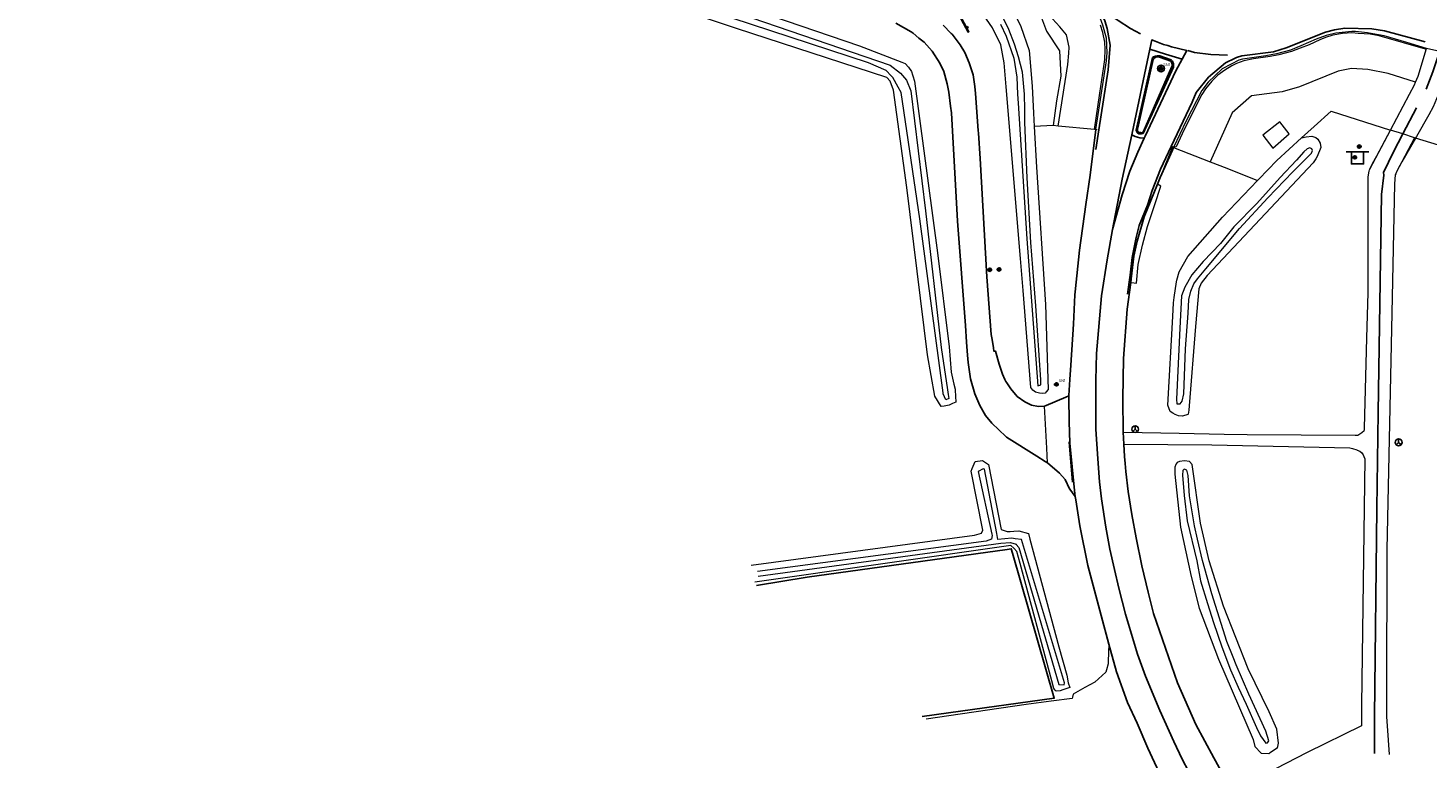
# Model space of a CAD drawing. Header units: metres. Extents: x 169249 to 194689, y 406250 to 412203.
# Tile 110 of 256: x 174627 to 174799, y 406447 to 406536. Entities that reach past the tile are written whole.
import ezdxf

# ---------------------------------------------------------------- set-up
doc = ezdxf.new("R2010")
doc.units = ezdxf.units.M
doc.layers.get('0').update_dxf_attribs({"linetype": 'CONTINUOUS'})
for name, color, linetype, lineweight in [('BGT_NLCS_N264$0$B-WE-GW-WATERGANG_INSTEEK-G', 252, 'CONTINUOUS', 18), ('BGT_NLCS_N264$0$B-WE-GW-WATERGANG_SLOOT_BODEM-G', 252, 'CONTINUOUS', 18), ('BGT_NLCS_N264$0$B-WE-OG-TOPOGRAFIE_TERREIN_GROEN-GV', 252, 'CONTINUOUS', 18), ('BGT_NLCS_N264$0$B-WE-OG-TOPOGRAFIE_WEG_BERM-GV', 252, 'CONTINUOUS', 18), ('BGT_NLCS_N264$0$B-WE-OG-TOPOGRAFIE_WEG_RIJWIELPAD-G', 252, 'CONTINUOUS', 18), ('BGT_NLCS_N264$0$B-WE-OG-TOPOGRAFIE_WEG_RIJWIELPAD-GV', 252, 'CONTINUOUS', 18), ('BGT_NLCS_N264$0$B-WE-OG-TOPOGRAFIE_WEG_VERHARD-G', 252, 'CONTINUOUS', 18), ('BGT_NLCS_N264$0$B-WE-VW-BEWEGWIJZERING_DRAAGCONSTRUCTIE-S', 252, 'CONTINUOUS', 25), ('BGT_NLCS_N264$0$B-WE-VW-VERKEERSTEKEN_BORD-S', 252, 'CONTINUOUS', 25), ('X-XX-AL-REFERENTIE-G', 7, 'CONTINUOUS', 18)]:
    doc.layers.add(name, color=color, linetype=linetype, lineweight=lineweight)
for name, color, linetype in [('BGT_NLCS_N264$0$B-WE-IE-TERREINAFSCHEIDING_KUNSTMATIG_HEKWERK_RASTER-G', 252, 'CONTINUOUS'), ('BGT_NLCS_N264$0$B-WE-OG-TOPOGRAFIE_WEG_RIJWEG-G', 252, 'CONTINUOUS'), ('BGT_NLCS_N264$0$B-WE-OG-TOPOGRAFIE_WEG_VERKEERSEILAND-GV', 252, 'CONTINUOUS'), ('BGT_NLCS_N264$0$B-WE-VW-MARKERING-G', 252, 'CONTINUOUS'), ('BGT_NLCS_N264$0$B-WE-VW-VERKEERSTEKEN_DRAAGCONSTRUCTIE-S', 252, 'CONTINUOUS')]:
    doc.layers.add(name, color=color, linetype=linetype)
doc.styles.add('BGT_NLCS_N264$0$NLCS-ISO', font='NLCS-ISO.ttf')

# ---------------------------------------------------------------- blocks, each defined once
blk = doc.blocks.new('BGT_NLCS_N264$0$SVW-VERKEERSTEKEN_BORD_ANWB-SO')
blk.add_line((-1.375, 0), (1.375, 0))
at = {"flags": 128}
blk.add_lwpolyline([(-0.75, 0), (-0.75, -1.5), (0.75, -1.5), (0.75, 0)], close=True, dxfattribs=at)
blk = doc.blocks.new('BGT_NLCS_N264$0$SIE-WEG_WEGWIJZER-SO')
for q in [(-0.29, -0.29), (0, 0.41), (0.29, -0.29)]:
    blk.add_line((0, 0), q)
blk.add_circle((0, 0), 0.413)
blk = doc.blocks.new('BGT_NLCS_N264$0$SIE-WEG_STRAATNAAMBORD_PAAL-SO')
blk.add_line((-0.3, 0), (0.3, 0))
for radius in [0.2, 0.0745]:
    blk.add_circle((0, 0), radius)
at = {"style": 'BGT_NLCS_N264$0$NLCS-ISO'}
blk.add_attdef('STRAATNAAMBORD', (0.28, 0.29), '', height=0.35, dxfattribs=at)
blk = doc.blocks.new('BGT_NLCS_N264$0$SIE-WEG_SCHRIKHEK')
for points in [[(-1.125, 0), (-1.125, 0.1), (-1.5, 0.1), (-1.5, 0)], [(-0.375, 0), (-0.375, 0.1), (-0.75, 0.1), (-0.75, 0)], [(0.375, 0.1), (0, 0.1), (0, 0), (0.375, 0)], [(1.125, 0), (1.125, 0.1), (0.75, 0.1), (0.75, 0)]]:
    blk.add_hatch(color=0).paths.add_polyline_path(points)
at = {"color": 0}
for p, q in [((-1.125, 0), (-1.125, 0.1)), ((-0.75, 0), (-0.75, 0.1)), ((-0.375, 0), (-0.375, 0.1)), ((0, 0.1), (0, 0)), ((0.375, 0.1), (0.375, 0)), ((0.75, 0.1), (0.75, 0)), ((1.125, 0.1), (1.125, 0))]:
    blk.add_line(p, q, dxfattribs=at)
at = {"flags": 128}
for points in [[(-1.5, 0.1), (1.5, 0.1), (1.5, 0), (-1.5, 0)], [(-1.0125, 0.1), (-1.0125, 0.25), (-0.8625, 0.25), (-0.8625, 0.1)], [(0.8625, 0.1), (0.8625, 0.25), (1.0125, 0.25), (1.0125, 0.1)]]:
    blk.add_lwpolyline(points, close=True, dxfattribs=at)
blk = doc.blocks.new('BGT_NLCS_N264$0$SIE-WEG_VERKEERSBORD_PAAL-SO')
blk.add_line((-0.3, 0), (0.3, 0))
for radius in [0.2, 0.0745]:
    blk.add_circle((0, 0), radius)
blk = doc.blocks.new('BGT_NLCS_N264')
at = {"layer": 'BGT_NLCS_N264$0$B-WE-GW-WATERGANG_INSTEEK-G'}
for points in [[(174703.88, 406542.49, 20.46), (174728.92, 406533.91, 20.41), (174734.11, 406531.91, 20.42), (174734.5, 406531.77, 20.42), (174734.93, 406531.33, 20.45), (174735.29, 406530.8, 20.46), (174735.41, 406530.38, 20.47), (174735.44, 406530.27, 20.47), (174735.63, 406529.58, 20.47), (174738.46, 406508.59, 20.54), (174739.89, 406497.06, 20.55), (174740.12, 406493.95, 20.6), (174740.45, 406492.51, 20.61), (174740.61, 406491.87, 20.64), (174740.64, 406491.74, 20.65), (174740.7, 406490.29, 20.59), (174740.28, 406490.11, 20.59), (174739.88, 406489.92, 20.6), (174739.26, 406489.81, 20.6), (174738.9, 406489.75, 20.6), (174738.13, 406491.03, 20.43), (174737.23, 406496.1, 20.32), (174734.7, 406516.57, 20.53), (174733.09, 406528.51, 20.45), (174732.67, 406529.58, 20.4), (174732.25, 406530.03, 20.4), (174713.84, 406536.06, 20.48), (174684.76, 406545.72, 20.48)], [(174750.31, 406524.03, 20.65), (174750.57, 406519.05, 20.59), (174751.7, 406502.23, 20.8), (174752.02, 406491.86, 20.72), (174751.76, 406491.56, 20.71), (174751.64, 406491.41, 20.71), (174751.34, 406491.34, 20.7), (174750.95, 406491.39, 20.66), (174750.65, 406491.46, 20.62), (174750.46, 406491.53, 20.6), (174750.12, 406491.77, 20.58), (174749.9, 406492.09, 20.57), (174748.94, 406503.98, 20.59), (174748.63, 406507.89, 20.59), (174746.86, 406528.89, 20.6), (174746.61, 406531.85, 20.6), (174746.21, 406534.06, 20.59), (174745.19, 406536.11, 20.59), (174743.63, 406538.37, 20.59), (174741.62, 406540.64, 20.55)], [(174747.17, 406539.4, 20.77), (174747.71, 406538.34, 20.75), (174748.69, 406536.3, 20.72), (174749.71, 406533.35, 20.75), (174750.04, 406528.99, 20.7), (174750.22, 406525.68, 20.67), (174750.31, 406524.03, 20.65)], [(174783.05, 406522.64, 20.88), (174783.61, 406522.78, 20.86), (174784.32, 406522.88, 20.83), (174784.8, 406522.71, 20.83), (174785.05, 406522.49, 20.82), (174785.34, 406522.01, 20.79), (174785.41, 406521.47, 20.74), (174784.95, 406520.37, 20.67), (174784.79, 406520.1, 20.66), (174784.47, 406519.58, 20.65), (174781.88, 406516.82, 20.64), (174771.49, 406505.79, 20.57), (174770.77, 406504.85, 20.57), (174770.46, 406504.17, 20.58), (174770.07, 406499.56, 20.63), (174769.27, 406489.83, 20.73), (174769.26, 406489.29, 20.8), (174769.15, 406488.84, 20.84), (174769.15, 406488.82, 20.84), (174769.14, 406488.76, 20.85), (174768.48, 406488.58, 20.87), (174767.98, 406488.62, 20.87), (174767.56, 406488.78, 20.86), (174767.3, 406488.95, 20.85), (174766.96, 406489.16, 20.83), (174766.68, 406489.91, 20.79), (174767.28, 406500.77, 20.75), (174767.37, 406502.46, 20.74), (174767.47, 406503.1, 20.75), (174767.75, 406505.01, 20.78), (174767.78, 406505.22, 20.78), (174768.07, 406506.24, 20.78), (174769.13, 406508.12, 20.78), (174773.39, 406512.96, 20.8), (174777.68, 406517.45, 20.82)], [(174715.62, 406470.33, 20.15), (174743, 406474.02, 20.49), (174743.87, 406474.23, 20.49), (174744.01, 406474.61, 20.49), (174742.6, 406481.84, 20.6), (174742.72, 406482.15, 20.59), (174743.07, 406483.01, 20.57), (174743.97, 406483.14, 20.54), (174744.7, 406482.67, 20.54), (174746.27, 406474.71, 20.5), (174746.99, 406474.45, 20.49), (174747.35, 406474.47, 20.49), (174747.8, 406474.5, 20.48), (174748.43, 406474.54, 20.48), (174749.59, 406474.21, 20.48), (174749.79, 406473.53, 20.57), (174753.33, 406460.31, 20.71), (174754.29, 406456.86, 20.58), (174754.47, 406455.93, 20.57), (174754.66, 406455.35, 20.55), (174754.53, 406455.3, 20.53), (174753.81, 406455.06, 20.52), (174753.49, 406454.96, 20.52), (174753.01, 406454.88, 20.53), (174752.89, 406455.03, 20.53), (174752.72, 406455.24, 20.53), (174752.47, 406456.18, 20.52), (174748.57, 406470.53, 20.44), (174748.17, 406471.99, 20.44), (174747.82, 406472.41, 20.43), (174747.46, 406472.72, 20.43), (174716.07, 406468.24, 20.36)], [(174767.65, 406482.67, 20.72), (174767.52, 406482.35, 20.72), (174767.52, 406481.49, 20.72), (174768.21, 406474.97, 20.72), (174769.53, 406468.95, 20.71), (174770.52, 406465.06, 20.68), (174772.88, 406458.8, 20.66), (174777.11, 406448.97, 20.68), (174777.33, 406448.12, 20.67), (174778.09, 406447.32, 20.73), (174779.05, 406447.28, 20.67), (174779.1, 406447.28, 20.67), (174779.23, 406447.37, 20.67), (174780.11, 406447.99, 20.69), (174780.14, 406448.11, 20.69), (174780.24, 406448.53, 20.69), (174780.03, 406450.23, 20.68), (174779.1, 406452.36, 20.63), (174776.5, 406457.64, 20.6), (174773.48, 406465.31, 20.5), (174771.73, 406470.84, 20.38), (174770.67, 406475.47, 20.4), (174769.66, 406482.67, 20.62), (174769.34, 406483.02, 20.67), (174768.71, 406483.11, 20.7), (174768.1, 406483.04, 20.71), (174767.83, 406482.89, 20.72), (174767.7, 406482.73, 20.72), (174767.65, 406482.67, 20.72)]]:
    blk.add_polyline3d(points, dxfattribs=at)
at = {"layer": 'BGT_NLCS_N264$0$B-WE-GW-WATERGANG_SLOOT_BODEM-G'}
for points in [[(174708.07, 406540.01, 19.61), (174732.67, 406531.55, 19.68), (174733.94, 406530.59, 19.69), (174734.66, 406529.73, 19.73), (174735.21, 406528.42, 19.75), (174737.01, 406513.73, 19.85), (174738.9, 406496.99, 19.77), (174739.68, 406491.82, 19.81), (174739.68, 406491.81, 19.82), (174739.78, 406491.22, 19.82), (174739.86, 406490.74, 19.82), (174739.47, 406490.58, 19.82), (174739.17, 406491.31, 19.82), (174739.15, 406491.43, 19.82), (174736.3, 406512.73, 19.82), (174734, 406528.23, 19.83), (174733.65, 406528.85, 19.86), (174732.99, 406530.04, 19.92), (174732.79, 406530.25, 19.92), (174732.19, 406530.91, 19.91), (174730, 406531.83, 19.89), (174684.66, 406546.73, 19.7)], [(174746.19, 406536.56, 19.68), (174746.86, 406535.11, 19.68), (174747.81, 406532.42, 19.68), (174748.16, 406530.1, 19.68), (174748.26, 406528, 19.68), (174748.33, 406526.92, 19.69), (174749.42, 406510.29, 19.8), (174750.76, 406492.3, 19.8), (174751.1, 406492.4, 19.8), (174751.11, 406493.02, 19.8), (174750.52, 406502.09, 19.93), (174749.88, 406509.83, 19.93), (174749.45, 406517.75, 19.84), (174749.18, 406524.55, 19.78), (174749.15, 406526.14, 19.78), (174749.12, 406528, 19.78), (174748.87, 406530.7, 19.78), (174748.4, 406532.57, 19.78), (174747.9, 406534.13, 19.78), (174747.19, 406535.91, 19.78), (174746.27, 406537.85, 19.78)], [(174784.33, 406521.33, 20.12), (174784.06, 406521.43, 20.12), (174783.74, 406521.32, 20.12), (174783.34, 406520.96, 20.12), (174782.42, 406519.91, 20.07), (174780.43, 406517.82, 20.12), (174777.57, 406514.6, 20.11), (174774.77, 406511.75, 20.11), (174773.11, 406509.71, 20.16), (174771, 406507.53, 20.17), (174769.63, 406505.9, 20.2), (174768.77, 406504.36, 20.23), (174768.36, 406503.33, 20.23), (174768.16, 406499.34, 20.23), (174767.74, 406490.67, 20.23), (174767.78, 406490.09, 20.23), (174768.18, 406490.09, 20.23), (174768.45, 406490.43, 20.23), (174768.63, 406491.31, 20.23), (174768.86, 406496.84, 20.23), (174769.15, 406501.18, 20.23), (174769.26, 406502.85, 20.23), (174769.5, 406503.89, 20.23), (174769.88, 406504.77, 20.23), (174770.29, 406505.38, 20.23), (174771.35, 406506.63, 20.23), (174775.45, 406511.54, 20.23), (174778.93, 406515.31, 20.17), (174781.99, 406518.48, 20.12), (174783.66, 406520.17, 20.12), (174784.29, 406520.79, 20.12), (174784.41, 406521.11, 20.12), (174784.33, 406521.33, 20.12)], [(174716.48, 406468.97, 19.78), (174746.24, 406473.01, 19.98), (174747.39, 406473.1, 19.93), (174748.09, 406472.91, 19.93), (174748.11, 406472.88, 19.94), (174748.43, 406472.51, 19.94), (174753.34, 406455.72, 20.05), (174753.98, 406455.68, 20.11), (174754, 406455.94, 20.11), (174748.74, 406473.47, 20.09), (174747.98, 406473.57, 19.96), (174747.58, 406473.62, 19.89), (174745.87, 406473.49, 19.94), (174745.72, 406474.22, 19.94), (174744.21, 406482.07, 19.93), (174744.05, 406482.14, 19.93), (174743.44, 406481.79, 19.95), (174745.13, 406474.13, 19.97), (174745.16, 406473.98, 19.97), (174745.07, 406473.52, 19.94), (174744.43, 406473.27, 19.93), (174716.41, 406469.56, 19.9)], [(174773.31, 406460.32, 20.18), (174774.35, 406457.53, 20.18), (174775.3, 406455.41, 20.18), (174776.27, 406453.3, 20.18), (174777.52, 406450.45, 20.18), (174778.04, 406449.41, 20.18), (174778.68, 406448.54, 20.24), (174778.87, 406448.57, 20.26), (174779.04, 406448.82, 20.15), (174778.67, 406450, 20.17), (174776.58, 406454.55, 20.17), (174775.06, 406458.13, 20.18), (174774.68, 406459.08, 20.18), (174773.92, 406461, 20.18), (174772.06, 406466.81, 20.18), (174770.91, 406470.9, 20.18), (174770.31, 406473.51, 20.18), (174769.93, 406475.14, 20.18), (174769.31, 406478.8, 20.18), (174769.15, 406481.3, 20.18), (174768.99, 406481.95, 20.18), (174768.68, 406482.09, 20.18), (174768.52, 406481.93, 20.18), (174768.49, 406481.35, 20.18), (174768.66, 406478.87, 20.18), (174769.05, 406475.74, 20.18), (174770.24, 406470.86, 20.18), (174770.67, 406468.4, 20.18), (174771.53, 406465.65, 20.18), (174772.29, 406463.3, 20.18), (174773.31, 406460.32, 20.18)]]:
    blk.add_polyline3d(points, dxfattribs=at)
at = {"layer": 'BGT_NLCS_N264$0$B-WE-IE-TERREINAFSCHEIDING_KUNSTMATIG_HEKWERK_RASTER-G'}
blk.add_polyline3d([(174736.6, 406451.79, 20.62), (174739.8, 406452.24, 20.63), (174752.76, 406454.04, 20.68), (174747.65, 406471.81, 20.46), (174747.5, 406472.33, 20.45), (174747.01, 406472.26, 20.45), (174722.48, 406468.84, 20.33), (174716.31, 406467.85, 20.27)], dxfattribs=at)
at = {"layer": 'BGT_NLCS_N264$0$B-WE-OG-TOPOGRAFIE_TERREIN_GROEN-GV'}
for p, q in [((174791.42, 406518.82, 0.56), (174793.94, 406523.61, 20.99)), ((174765.73, 406517.8, 10.61), (174765.41, 406517, 8.41))]:
    blk.add_line(p, q, dxfattribs=at)
blk.add_polyline3d([(174767.38, 406521.49, 20.94), (174767.23, 406521.55, 20.94), (174765.73, 406517.8, 10.61)], dxfattribs=at)
at = {"layer": 'BGT_NLCS_N264$0$B-WE-OG-TOPOGRAFIE_WEG_BERM-GV'}
for p, q in [((174786.68, 406525.91, 20.85), (174793.94, 406523.61, 20.99)), ((174752.65, 406524.15, 20.8), (174750.31, 406524.03, 1.17)), ((174753.25, 406524.09, 20.82), (174752.65, 406524.15, 20.8)), ((174757.71, 406523.67, 20.98), (174753.25, 406524.09, 20.82)), ((174757.84, 406523.66, 20.9), (174757.71, 406523.67, 20.98)), ((174758.03, 406523.64, 20.91), (174757.84, 406523.66, 20.9)), ((174796.91, 406522.67, 20.93), (174795.35, 406519.72, 6.82)), ((174797.03, 406522.63, 20.93), (174796.91, 406522.67, 20.93)), ((174799.84, 406521.74, 20.69), (174797.03, 406522.63, 20.93)), ((174767.38, 406521.49, 20.94), (174771.86, 406519.73, 20.89)), ((174795.35, 406519.72, 6.82), (174794.7, 406518.5, 0.95))]:
    blk.add_line(p, q, dxfattribs=at)
for points in [[(174753.25, 406524.09, 20.82), (174754.41, 406531.65, 21), (174754.55, 406533.03, 21.01), (174754.59, 406533.77, 21.02), (174754.26, 406535.26, 21.01), (174753.43, 406536.26, 21.02), (174752.08, 406537.7, 21.02), (174750.61, 406539.48, 21.03), (174749.24, 406541.46, 21.04), (174748.14, 406543.42, 21.06), (174747.38, 406544.67, 21.05), (174746.53, 406545.43, 21.05), (174745.72, 406545.92, 21.05), (174744.95, 406546.32, 21.05), (174743.38, 406547.08, 21.06), (174740.85, 406548.03, 20.92), (174737.83, 406549.04, 20.86), (174694.32, 406563.38, 20.69), (174640.24, 406581.32, 20.61), (174627.06, 406585.72, 20.58), (174627.8, 406587.89, 20.62)], [(174757.71, 406523.67, 20.98), (174758.36, 406528.14, 21.07), (174758.84, 406531.38, 21.06), (174758.96, 406532.25, 21.07), (174758.98, 406533.47, 21.06), (174758.94, 406534.37, 21.06), (174758.72, 406535.56, 21.08), (174758.43, 406536.46, 21.12)], [(174757.84, 406523.66, 20.9), (174759.17, 406532.07, 20.98), (174759.25, 406533.12, 20.98), (174759.15, 406534.88, 20.99), (174758.7, 406536.47, 21.03), (174758.25, 406537.67, 21.02), (174757.82, 406538.29, 21.05), (174757.01, 406539.17, 21.07), (174755.81, 406540.45, 21.08), (174754.22, 406542.42, 21.08), (174753.45, 406543.4, 21.07), (174752.89, 406544.49, 21.06), (174752.27, 406545.44, 21.01), (174751.51, 406546.71, 20.99), (174750.59, 406547.9, 20.97), (174749.82, 406548.69, 20.96), (174748.55, 406549.66, 20.95), (174747.64, 406550.16, 20.91), (174744.89, 406551.14, 20.89), (174740.45, 406552.66, 20.83)], [(174750.11, 406538.54, 20.83), (174750.85, 406538.32, 20.85), (174751.83, 406535.71, 20.95), (174753.41, 406533.3, 20.9), (174753.59, 406530.23, 20.9), (174753.05, 406527.18, 20.8), (174752.65, 406524.15, 20.8)], [(174798.37, 406533.6, 21.04), (174798.36, 406533.6, 21.04), (174795.95, 406534.32, 21.02), (174793.17, 406535.15, 21), (174791.79, 406535.41, 21), (174791.15, 406535.53, 21), (174789.68, 406535.66, 20.99), (174789.23, 406535.66, 20.99), (174787.26, 406535.47, 20.97), (174786.07, 406535.2, 20.99), (174784.85, 406534.76, 20.99), (174782.95, 406533.91, 21.02), (174781.7, 406533.41, 21.01), (174779.97, 406532.94, 21.02), (174778.67, 406532.7, 21), (174777.24, 406532.51, 20.99), (174775.83, 406532.28, 20.95), (174775.39, 406532.15, 20.94), (174774.44, 406531.69, 20.95), (174773.33, 406531.09, 20.97), (174772.46, 406530.29, 20.96), (174771.63, 406529.46, 20.95), (174770.85, 406528.45, 20.95), (174768.92, 406524.76, 20.94), (174767.38, 406521.49, 20.94)], [(174798.37, 406533.6, 21.04), (174798.22, 406533.52, 21.04), (174792.55, 406535.14, 21.12), (174791.45, 406535.35, 21.12), (174789.99, 406535.45, 21.13), (174789.2, 406535.5, 21.09), (174788.06, 406535.42, 21.09), (174786.9, 406535.22, 21.11), (174785.99, 406534.95, 21.09), (174785.28, 406534.65, 21.09), (174783.98, 406534.06, 21.09), (174782.87, 406533.63, 21.13), (174781.84, 406533.22, 21.12), (174780.26, 406532.82, 21.14), (174779.22, 406532.61, 21.14), (174777.19, 406532.32, 21.12), (174775.97, 406532.07, 21.09), (174775.07, 406531.77, 21.11), (174774.51, 406531.48, 21.11), (174773.66, 406530.96, 21.07), (174772.81, 406530.32, 21.07), (174772.05, 406529.61, 21.07), (174771.3, 406528.67, 21.07), (174770.83, 406527.95, 21.08), (174768.67, 406523.66, 21.05), (174767.7, 406521.56, 20.98), (174767.38, 406521.49, 20.94)], [(174797.02, 406529.49, 20.98), (174797.32, 406530.21, 20.99), (174798.37, 406533.6, 21.04)], [(174797.02, 406529.49, 20.98), (174793.65, 406530.54, 20.98), (174791.17, 406531.03, 20.97), (174789.18, 406531.15, 20.98), (174787.53, 406530.83, 20.97), (174782.79, 406528.92, 21.03), (174780.69, 406528.3, 21.03), (174776.91, 406527.81, 21.01), (174774.54, 406525.73, 20.97), (174771.86, 406519.73, 20.89)], [(174793.94, 406523.61, 20.99), (174796.29, 406528.02, 20.98), (174796.88, 406529.14, 20.98), (174797.02, 406529.49, 20.98)], [(174800.05, 406528.62, 20.93), (174799.71, 406527.7, 20.91), (174799.6, 406527.44, 20.91), (174799.17, 406526.47, 20.91), (174798.65, 406525.49, 20.91), (174797.15, 406522.84, 20.92), (174797.03, 406522.63, 20.93)], [(174783.05, 406522.64, 20.88), (174784.59, 406524.03, 20.87), (174786.68, 406525.91, 20.85)], [(174781.55, 406523.14, 21.02), (174780.38, 406524.6, 21.01), (174778.3, 406523, 21.02), (174779.53, 406521.41, 21.02), (174781.55, 406523.14, 21.02)], [(174777.68, 406517.45, 20.82), (174777.83, 406517.61, 20.82), (174780.01, 406519.9, 20.83), (174783.05, 406522.64, 20.88)], [(174771.86, 406519.73, 20.89), (174773.89, 406518.94, 20.86), (174777.68, 406517.45, 20.82)]]:
    blk.add_polyline3d(points, dxfattribs=at)
at = {"layer": 'BGT_NLCS_N264$0$B-WE-OG-TOPOGRAFIE_WEG_RIJWEG-G'}
blk.add_line((174761.28, 406485.16, 20.88), (174761.22, 406486.63, 20.89), dxfattribs=at)
for points in [[(174733.37, 406536.72, 20.56), (174735.25, 406535.62, 20.56), (174735.36, 406535.55, 20.56), (174735.48, 406535.46, 20.56), (174736.19, 406534.88, 20.56), (174736.82, 406534.36, 20.56), (174737.8, 406533.29, 20.56), (174738.74, 406531.81, 20.57), (174739.22, 406530.77, 20.57), (174739.66, 406529.28, 20.59), (174739.86, 406528.27, 20.59), (174740.07, 406526.53, 20.6), (174740.17, 406525.74, 20.6), (174740.92, 406512.46, 20.62), (174741.89, 406499.67, 20.63), (174742.03, 406497.62, 20.67), (174742.14, 406496.03, 20.71), (174742.2, 406495.16, 20.73), (174742.51, 406493.13, 20.74), (174743.02, 406491.33, 20.75), (174743.64, 406489.9, 20.75), (174744.33, 406488.66, 20.76), (174745.12, 406487.72, 20.76), (174746.85, 406486.07, 20.76), (174746.93, 406486.01, 20.76), (174750.63, 406483.69, 20.84), (174751.66, 406483.03, 20.85), (174751.85, 406482.9, 20.85), (174751.94, 406482.85, 20.85)], [(174751.57, 406489.81, 20.66), (174750.85, 406489.75, 20.66), (174749.97, 406489.93, 20.63), (174749.14, 406490.32, 20.64), (174748.23, 406490.98, 20.67), (174747.45, 406491.93, 20.68), (174746.95, 406492.65, 20.68), (174746.84, 406492.8, 20.68), (174746.72, 406493.08, 20.68), (174746.44, 406493.72, 20.68), (174746, 406494.93, 20.68), (174745.58, 406496.53, 20.68), (174745.43, 406496.52, 20.68), (174745.37, 406496.52, 20.68), (174745.31, 406496.94, 20.68), (174745.14, 406497.98, 20.68), (174745.04, 406498.58, 20.68), (174744.52, 406505.64, 20.7), (174743.67, 406520.12, 20.68), (174743.49, 406523.24, 20.68), (174743.46, 406523.56, 20.68), (174743.1, 406528.07, 20.68), (174743.03, 406528.93, 20.68), (174742.82, 406530.36, 20.68), (174742.36, 406531.83, 20.69), (174741.8, 406533.11, 20.69), (174741.24, 406534.04, 20.69), (174740.24, 406535.37, 20.69), (174740.15, 406535.45, 20.69), (174739.14, 406536.47, 20.69)], [(174757.84, 406523.66, 20.9), (174757.15, 406518.08, 20.87), (174756.65, 406514.5, 20.88), (174755.87, 406508.9, 20.89), (174755.31, 406503.82, 20.88), (174755.31, 406503.78, 20.88), (174755.29, 406503.43, 20.88), (174755.13, 406499.86, 20.89), (174754.81, 406494.81, 20.9), (174754.69, 406493.07, 20.88), (174754.56, 406491.1, 20.86), (174754.56, 406491.05, 20.86)], [(174765.73, 406517.8, 20.92), (174767.23, 406521.15, 20.94), (174767.38, 406521.49, 20.94)], [(174762.13, 406504.95, 20.85), (174762.18, 406505.38, 20.85), (174762.51, 406508.18, 20.87), (174762.92, 406510.01, 20.88), (174763.77, 406513, 20.88), (174765.4, 406517, 20.91)], [(174765.4, 406517, 20.91), (174765.64, 406517.59, 20.92), (174765.73, 406517.8, 20.92)], [(174761.22, 406486.63, 20.89), (174761.16, 406490.68, 20.87), (174761.24, 406495.65, 20.86), (174761.69, 406501.66, 20.86), (174762.13, 406504.95, 20.85)], [(174754.56, 406491.05, 20.86), (174754.17, 406490.89, 20.83), (174751.78, 406489.89, 20.68), (174751.57, 406489.81, 20.66)], [(174754.56, 406491.05, 20.86), (174754.56, 406490.82, 20.86), (174754.61, 406487.92, 20.86), (174754.67, 406485.25, 20.86), (174755.3, 406479.05, 20.84), (174755.33, 406478.75, 20.84)], [(174773.81, 406444.04, 20.9), (174772.97, 406445.54, 20.9), (174772.3, 406446.74, 20.91), (174770.09, 406450.8, 20.87), (174767.85, 406455.93, 20.86), (174765.65, 406462.27, 20.84), (174764.93, 406464.41, 20.85), (174764.25, 406467.04, 20.85), (174763.49, 406470.24, 20.83), (174762.78, 406473.68, 20.85), (174762.25, 406476.55, 20.86), (174761.82, 406479.37, 20.88), (174761.52, 406481.8, 20.88), (174761.43, 406482.77, 20.88), (174761.36, 406483.64, 20.89), (174761.28, 406485.16, 20.88)], [(174751.94, 406482.85, 20.85), (174753.39, 406481.61, 20.84), (174754.08, 406480.82, 20.86), (174754.63, 406479.68, 20.87), (174754.66, 406479.63, 20.87), (174755.33, 406478.75, 20.84)], [(174755.33, 406478.75, 20.84), (174755.39, 406478.34, 20.85), (174755.9, 406475.13, 20.88), (174756.86, 406470.27, 20.84), (174758.51, 406464.16, 20.87), (174759.43, 406460.67, 20.88)], [(174759.43, 406460.67, 20.88), (174760.38, 406457.27, 20.85), (174761.73, 406453.5, 20.85), (174762.93, 406450.98, 20.85), (174764.21, 406447.9, 20.84), (174765.87, 406444.39, 20.87), (174767.05, 406441.91, 20.88), (174767.08, 406441.84, 20.88), (174770.68, 406434.87, 20.88)]]:
    blk.add_polyline3d(points, dxfattribs=at)
at = {"layer": 'BGT_NLCS_N264$0$B-WE-OG-TOPOGRAFIE_WEG_RIJWIELPAD-G'}
blk.add_line((174797.03, 406522.63, 20.93), (174795.35, 406519.72, 20.95), dxfattribs=at)
for points in [[(174791.42, 406518.82, 20.98), (174791.73, 406519.5, 20.98), (174792.27, 406520.46, 20.95), (174793.94, 406523.61, 20.99)], [(174761.22, 406486.63, 20.89), (174761.29, 406486.63, 20.89), (174768.06, 406486.49, 20.89), (174773.58, 406486.37, 20.9), (174776.4, 406486.35, 20.9), (174789.62, 406486.25, 20.92), (174789.94, 406486.25, 20.92), (174790.45, 406486.59, 20.93), (174790.73, 406486.83, 20.93), (174790.77, 406486.92, 20.93), (174790.78, 406487.11, 20.93), (174791.07, 406498.18, 20.95), (174791.21, 406503.66, 20.96), (174791.22, 406508.63, 20.97), (174791.22, 406517.87, 20.99), (174791.35, 406518.56, 20.98), (174791.39, 406518.75, 20.98), (174791.42, 406518.82, 20.98)], [(174795.35, 406519.72, 20.95), (174794.88, 406518.91, 20.95), (174794.7, 406518.5, 20.96)], [(174794.7, 406518.5, 20.96), (174794.6, 406518.26, 20.96), (174794.54, 406518.12, 20.96), (174794.44, 406517.04, 20.96), (174794.1, 406501.17, 20.94), (174793.52, 406472.25, 20.91), (174793.48, 406454.43, 20.9), (174793.48, 406452.77, 20.9), (174793.48, 406452.22, 20.9), (174793.48, 406451.81, 20.9), (174793.66, 406448.9, 20.92), (174793.77, 406447.13, 20.94)], [(174761.28, 406485.16, 20.88), (174761.3, 406485.16, 20.88), (174772.08, 406485.05, 20.86), (174788.95, 406484.68, 20.9), (174789.31, 406484.63, 20.94), (174789.83, 406484.45, 20.94), (174789.88, 406484.43, 20.95), (174790.21, 406484.27, 20.97), (174790.44, 406484.08, 20.97), (174790.61, 406483.85, 20.98), (174790.7, 406483.64, 20.97), (174790.82, 406483.35, 20.97), (174790.41, 406453.23, 20.95), (174790.41, 406452.73, 20.95), (174790.41, 406450.65, 20.93), (174790.38, 406450.64, 20.93), (174783.74, 406447.38, 20.8), (174777.33, 406444.07, 20.85), (174776.88, 406443.84, 20.85), (174775.71, 406443.76, 20.89), (174773.81, 406444.04, 20.9)]]:
    blk.add_polyline3d(points, dxfattribs=at)
at = {"layer": 'BGT_NLCS_N264$0$B-WE-OG-TOPOGRAFIE_WEG_RIJWIELPAD-GV'}
for p, q in [((174801.61, 406532.86, 21.04), (174798.37, 406533.6, 21.04)), ((174795.45, 406523.13, 20.97), (174793.94, 406523.61, 20.99)), ((174796.91, 406522.67, 20.93), (174795.45, 406523.13, 20.97))]:
    blk.add_line(p, q, dxfattribs=at)
at = {"layer": 'BGT_NLCS_N264$0$B-WE-OG-TOPOGRAFIE_WEG_VERHARD-G'}
blk.add_line((174765.41, 406517, 20.91), (174765.4, 406517, 20.91), dxfattribs=at)
for points in [[(174762.13, 406504.95, 20.85), (174762.24, 406504.94, 20.86), (174762.84, 406504.88, 20.87), (174763.06, 406507.16, 20.9), (174763.56, 406509.51, 20.92), (174764.2, 406511.79, 20.89), (174765.1, 406514.51, 20.87), (174765.82, 406516.74, 20.9), (174765.41, 406517, 20.91)], [(174751.94, 406482.85, 20.85), (174751.85, 406484.67, 20.8), (174751.57, 406489.79, 20.66), (174751.57, 406489.81, 20.66)], [(174759.43, 406460.67, 20.88), (174759.36, 406458.56, 20.89), (174759.36, 406458.25, 20.89), (174759.16, 406457.52, 20.87), (174759.08, 406457.24, 20.86), (174757.74, 406456, 20.82), (174756.5, 406455.33, 20.75), (174755.07, 406454.55, 20.66), (174754.98, 406454.15, 20.61), (174754.95, 406454, 20.59), (174752.38, 406453.66, 20.59), (174749.33, 406453.25, 20.59), (174739.85, 406451.86, 20.59), (174737.06, 406451.46, 20.59)]]:
    blk.add_polyline3d(points, dxfattribs=at)
at = {"layer": 'BGT_NLCS_N264$0$B-WE-OG-TOPOGRAFIE_WEG_VERKEERSEILAND-GV'}
for points in [[(174763.65, 406523.19, 21.07), (174767.37, 406531.3, 21.04), (174767.39, 406531.52, 21.04), (174767.37, 406531.72, 21.04), (174767.26, 406532.06, 21.05), (174767.08, 406532.22, 21.04), (174766.25, 406532.5, 21.05), (174765.7, 406532.68, 21.05), (174765.37, 406532.7, 21.05), (174765.16, 406532.67, 21.05), (174764.94, 406532.58, 21.05), (174764.79, 406532.49, 21.03), (174762.81, 406523.59, 21.07), (174762.86, 406523.38, 21.07), (174762.95, 406523.26, 21.07), (174763.14, 406523.16, 21.07), (174763.19, 406523.16, 21.07), (174763.43, 406523.14, 21.07), (174763.65, 406523.19, 21.07)], [(174765.65, 406532.54, 21.14), (174765.35, 406532.57, 21.14), (174765.21, 406532.53, 21.14), (174764.97, 406532.38, 21.14), (174764.89, 406532.27, 21.13), (174763, 406523.88, 21.13), (174762.98, 406523.73, 21.13), (174762.98, 406523.52, 21.13), (174763.14, 406523.37, 21.13), (174763.32, 406523.3, 21.14), (174763.46, 406523.29, 21.14), (174763.64, 406523.36, 21.13), (174767.17, 406531.38, 21.15), (174767.21, 406531.57, 21.15), (174767.16, 406531.84, 21.15), (174767.03, 406532.03, 21.15), (174765.65, 406532.54, 21.14)]]:
    blk.add_polyline3d(points, dxfattribs=at)
at = {"layer": 'BGT_NLCS_N264$0$B-WE-VW-MARKERING-G', "linetype": 'Continuous'}
for p, q in [((174795.45, 406523.13, 20.97), (174797.15, 406526.35, 20.96)), ((174754.6, 406485.42, 20.87), (174755, 406480.5, 20.87))]:
    blk.add_line(p, q, dxfattribs=at)
at = {"layer": 'BGT_NLCS_N264$0$B-WE-VW-MARKERING-G'}
blk.add_line((174757.86, 406521.23, 20.91), (174758.23, 406523.62, 20.92), dxfattribs=at)
for points in [[(174739.39, 406553.79, 20.86), (174743.19, 406552.53, 20.93), (174745.24, 406551.73, 21.06), (174748.4, 406550.65, 21.04), (174749.6, 406549.91, 21.04), (174751, 406548.16, 21.05), (174751.56, 406547.43, 21.05), (174753.53, 406544.03, 21.04), (174754.92, 406542.06, 21.02), (174758.04, 406538.6, 21.01), (174758.57, 406537.85, 21.01), (174758.57, 406537.85, 21.01), (174758.96, 406537, 21.01), (174759.25, 406536.05, 21.01), (174759.6, 406534.01, 21.02), (174759.37, 406530.98, 21), (174758.23, 406523.62, 20.92)], [(174767.1, 406521.6, 20.94), (174769.66, 406527.02, 20.97), (174770.13, 406528.19, 20.97), (174771.67, 406530.07, 20.95), (174773.73, 406531.85, 21), (174774.91, 406532.41, 21), (174775.1, 406532.48, 21), (174775.74, 406532.69, 21.01), (174779.63, 406533.2, 21.03), (174781.18, 406533.66, 21.03), (174785.99, 406535.59, 20.97), (174787.09, 406535.88, 20.98), (174788.37, 406536.09, 20.98), (174791.66, 406536.01, 20.97), (174793.21, 406535.78, 20.97), (174798.21, 406534.41, 21.01)], [(174766.15, 406534.09, 21.05), (174764.7, 406534.65, 21.05), (174764.46, 406533.51, 21.04)], [(174768.43, 406532.31, 21.13), (174769, 406533.36, 21.11), (174767.13, 406533.82, 21.05), (174766.68, 406533.95, 21.05), (174766.15, 406534.09, 21.05)], [(174764.46, 406533.51, 21.04), (174762.31, 406523.24, 21), (174762.26, 406523.01, 21)], [(174764.46, 406533.51, 21.04), (174766.37, 406532.91, 21.05), (174768.43, 406532.31, 21.13)], [(174798.34, 406528.62, 20.98), (174799.15, 406530.74, 21), (174799.74, 406532.57, 21)], [(174768.43, 406532.31, 21.13), (174767.64, 406530.87, 21.04), (174763.9, 406522.86, 21.03), (174763.78, 406522.62, 21.03)], [(174759.88, 406511.43, 21.06), (174761.09, 406517.58, 21.07), (174762.26, 406523.01, 21)], [(174763.78, 406522.62, 21.03), (174763.02, 406520.91, 21.09), (174762.04, 406518.56, 21.09), (174761.08, 406515.67, 21.08), (174759.88, 406511.43, 21.06)], [(174762.26, 406523.01, 21), (174762.66, 406522.82, 21.05), (174763.26, 406522.65, 21.04), (174763.78, 406522.62, 21.03)], [(174767.1, 406521.6, 20.94), (174765.78, 406518.81, 20.93), (174764.76, 406516.22, 20.9), (174764.18, 406514.4, 20.9), (174763.17, 406511.92, 20.91), (174762.79, 406510.46, 20.91), (174762.3, 406508.01, 20.91), (174762.05, 406505.86, 20.88), (174761.75, 406503.51, 20.87)], [(174759.88, 406511.43, 21.06), (174759.23, 406507.71, 20.98), (174758.57, 406503.32, 20.98), (174757.95, 406496.24, 20.98), (174757.87, 406493, 20.96)]]:
    blk.add_polyline3d(points, dxfattribs=at)
at = {"layer": 'BGT_NLCS_N264$0$B-WE-VW-MARKERING-G', "linetype": 'Continuous'}
for points in [[(174759.01, 406538.1, 21.06), (174760.58, 406537.04, 21.11), (174762.09, 406536.04, 21.13), (174763.34, 406535.38, 21.12)], [(174773.97, 406532.78, 21.02), (174771.94, 406532.87, 21.02), (174769.95, 406533.12, 21.05), (174769.12, 406533.35, 21.11)], [(174791.98, 406447.25, 20.97), (174791.98, 406447.97, 20.96), (174792, 406451.46, 20.89), (174792, 406451.78, 20.88), (174792.26, 406477.26, 20.89), (174792.45, 406489.02, 20.91), (174792.83, 406515.73, 20.98), (174793.13, 406518.1, 20.99), (174793.08, 406518.4, 20.99), (174794.3, 406520.95, 20.98), (174795.45, 406523.13, 20.97)], [(174757.87, 406493, 20.96), (174757.84, 406487, 20.95), (174758.09, 406483.37, 20.95), (174758.3, 406480.52, 20.96), (174758.57, 406478.46, 20.96), (174759.07, 406475, 20.96), (174759.58, 406472.27, 20.96), (174760.13, 406469.8, 20.96), (174760.67, 406467.5, 20.96), (174761.48, 406464.31, 20.95), (174762.95, 406459.44, 20.96), (174763.95, 406456.73, 20.94), (174765.69, 406452.53, 20.93), (174767.42, 406448.72, 20.92), (174768.44, 406446.58, 20.95), (174773.86, 406436.28, 20.97)]]:
    blk.add_polyline3d(points, dxfattribs=at)
at = {"layer": 'BGT_NLCS_N264$0$B-WE-VW-BEWEGWIJZERING_DRAAGCONSTRUCTIE-S', "color": 7}
for p in [(174765.84, 406531.15, 20.98), (174762.68, 406486.99, 20.94), (174794.95, 406485.37, 20.93)]:
    blk.add_blockref('BGT_NLCS_N264$0$SIE-WEG_WEGWIJZER-SO', p, dxfattribs=at)
at = {"layer": 'BGT_NLCS_N264$0$B-WE-VW-VERKEERSTEKEN_BORD-S', "color": 7, "rotation": 298.3925081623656}
blk.add_blockref('BGT_NLCS_N264$0$SIE-WEG_SCHRIKHEK', (174741.5, 406536.92, 20.59), dxfattribs=at)
at = {"layer": 'BGT_NLCS_N264$0$B-WE-VW-VERKEERSTEKEN_BORD-S', "color": 7}
for p in [(174765.84, 406531.15, 20.98), (174753.03, 406492.47, 20.85)]:
    blk.add_blockref('BGT_NLCS_N264$0$SIE-WEG_STRAATNAAMBORD_PAAL-SO', p, dxfattribs=at).add_auto_attribs({'STRAATNAAMBORD': 'SN1'})
blk.add_blockref('BGT_NLCS_N264$0$SVW-VERKEERSTEKEN_BORD_ANWB-SO', (174789.91, 406520.96, 20.91), dxfattribs=at)
at = {"layer": 'BGT_NLCS_N264$0$B-WE-VW-VERKEERSTEKEN_DRAAGCONSTRUCTIE-S', "color": 7}
for p in [(174789.57, 406520.27, 20.88), (174790.12, 406521.59, 20.91), (174744.87, 406506.51, 20.78), (174746, 406506.55, 20.81)]:
    blk.add_blockref('BGT_NLCS_N264$0$SIE-WEG_VERKEERSBORD_PAAL-SO', p, dxfattribs=at)

msp = doc.modelspace()

# ---------------------------------------------------------------- block references
at = {"layer": 'X-XX-AL-REFERENTIE-G'}
msp.add_blockref('BGT_NLCS_N264', (0, 0), dxfattribs=at)

doc.saveas('drawing.dxf')
